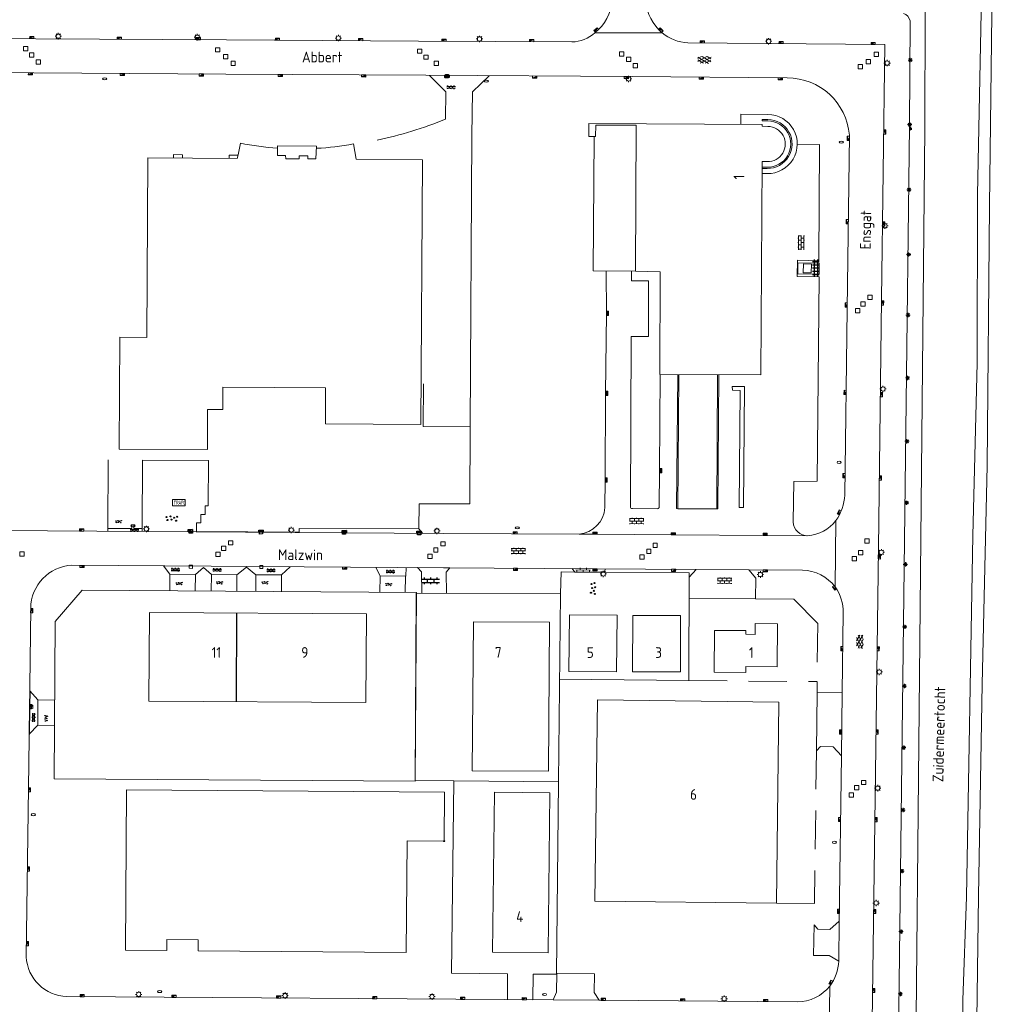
# Model space of a CAD drawing. Extents: x 168769 to 512904, y 516715 to 1559940.
# Tile 32 of 186: x 171624 to 171853, y 518257 to 518488. Entities that reach past the tile are written whole.
import ezdxf

# ---------------------------------------------------------------- set-up
doc = ezdxf.new("R2010")
doc.units = 0
doc.header["$MEASUREMENT"] = 0
doc.linetypes.add('LP', pattern=[14, 9, -5])
doc.layers.get('0').update_dxf_attribs({"linetype": 'CONTINUOUS'})
for name, color, linetype, lineweight in [('B01_HOOFDGEBOUW', 10, 'CONTINUOUS', 0), ('B02_bijgebouw', 12, 'CONTINUOUS', 0), ('B07_scheidingsmuur', 14, 'CONTINUOUS', 25), ('Q21_LANTAARNPAAL', 7, 'CONTINUOUS', 18), ('Q23_STRAATKOLK', 7, 'CONTINUOUS', 18), ('Q26_BOOM', 7, 'CONTINUOUS', 18), ('Q28_rioolput', 7, 'CONTINUOUS', 18), ('Q6811_STRAATKOLK', 4, 'CONTINUOUS', 18), ('Q92_BRANDKRAAN', 7, 'CONTINUOUS', 0), ('Q96_STRAATKOLK', 7, 'CONTINUOUS', 0), ('Q97_TROTTOIRKOLK', 7, 'CONTINUOUS', 0), ('S01_symb_gesloten_verh', 7, 'CONTINUOUS', 0), ('S02_symb_open_verh', 7, 'CONTINUOUS', 13), ('T01_Muur', 10, 'CONTINUOUS', 0), ('T02_RASTER', 34, 'CONTINUOUS', 0), ('T03_HEK', 34, 'CONTINUOUS', 0), ('T09_INSTEEKSLOOT', 72, 'CONTINUOUS', 0), ('V00_kant_verharding', 252, 'CONTINUOUS', 0), ('V012_Kant_beton_verh', 252, 'CONTINUOUS', 0), ('V02_KANT_KLINKERS', 7, 'CONTINUOUS', 18), ('V02_Kant_open_verh', 253, 'CONTINUOUS', 0), ('V03_kant_tegel_verh', 254, 'CONTINUOUS', 13), ('W00_KANT_WATER', 140, 'CONTINUOUS', 0)]:
    doc.layers.add(name, color=color, linetype=linetype, lineweight=lineweight)
for name, color, linetype in [('Q681_Straatkolk', 7, 'CONTINUOUS'), ('S02_Klinkers', 7, 'CONTINUOUS'), ('S03_Tegels', 7, 'CONTINUOUS'), ('S04_Talud', 7, 'CONTINUOUS'), ('S10_Beton', 7, 'CONTINUOUS'), ('T30_Molgoot', 7, 'CONTINUOUS'), ('VERVALLEN-oud', 5, 'CONTINUOUS'), ('Z02_Huisnummer', 253, 'CONTINUOUS'), ('Z06_STRAATNAAM', 7, 'CONTINUOUS'), ('Z07_WATERLOOPNAAM', 7, 'CONTINUOUS')]:
    doc.layers.add(name, color=color, linetype=linetype)
doc.styles.add('ISOCP', font='isocp.shx', dxfattribs={"height": 1.8})
doc.styles.get("Standard").update_dxf_attribs({"font": 'ISOB.SHX'})

# ---------------------------------------------------------------- blocks, each defined once
blk = doc.blocks.new('S024')
at = {"color": 0}
for p, q in [((0, 1.2), (6.7, 1.2)), ((0, 0), (6.7, 0)), ((0.2, 1.2), (0.2, 0)), ((1.25, 1.5), (1.25, 1.2)), ((1.25, 0), (1.25, -1.2)), ((2.3, 1.2), (2.3, 0)), ((3.35, 1.5), (3.35, 1.2)), ((3.35, 0), (3.35, -1.2)), ((4.4, 1.2), (4.4, 0)), ((5.45, 1.5), (5.45, 1.2)), ((5.45, 0), (5.45, -1.2)), ((6.5, 1.2), (6.5, 0)), ((0, -1.2), (6.7, -1.2)), ((0.2, -1.2), (0.2, -1.5)), ((2.3, -1.2), (2.3, -1.5)), ((4.4, -1.2), (4.4, -1.5)), ((6.5, -1.2), (6.5, -1.5))]:
    blk.add_line(p, q, dxfattribs=at)
blk = doc.blocks.new('S014')
at = {"color": 0}
for p, q in [((0, -0.75), (4.2, 1.67)), ((0, 0.65), (1.78, 1.67)), ((5.07, -1.52), (0, 1.4)), ((2.64, -1.52), (0, 0)), ((1.08, -1.52), (6.15, 1.4)), ((6.15, -0.75), (1.95, 1.67)), ((3.51, -1.52), (6.15, 0)), ((6.15, 0.65), (4.37, 1.67))]:
    blk.add_line(p, q, dxfattribs=at)
blk = doc.blocks.new('Q97')
blk.add_hatch(color=256).paths.add_polyline_path([(-1, 1), (-1, 0), (1, 1)])
blk.add_line((1, 1), (-1, 0))
at = {"color": 0}
for points in [[(-1, 0), (-1, 1), (1, 1), (1, 0), (-1, 0)], [(0, 0.8), (0, 1)]]:
    blk.add_lwpolyline(points, dxfattribs=at)
blk = doc.blocks.new('Q28')
at = {"color": 0}
blk.add_lwpolyline([(1, 1), (1, -1), (-1, -1), (-1, 1)], close=True, dxfattribs=at)
blk = doc.blocks.new('Q92')
at = {"color": 0}
blk.add_ellipse((0, 0), major_axis=(-0.991, 0), ratio=0.499983, start_param=1.570796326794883, end_param=7.853981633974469, dxfattribs=at)
blk = doc.blocks.new('Q21')
at = {"color": 0}
for points in [[(-1.5, 0), (-1, 0)], [(-1.06, 1.06), (-0.71, 0.71)], [(0, 1.5), (0, 1)], [(1.06, 1.06), (0.71, 0.71)], [(1.5, 0), (1, 0)], [(-1.06, -1.06), (-0.71, -0.71)], [(0, -1.5), (0, -1)], [(1.06, -1.06), (0.71, -0.71)]]:
    blk.add_lwpolyline(points, dxfattribs=at)
blk.add_circle((0, 0), 1, dxfattribs=at)
blk = doc.blocks.new('S04')
at = {"color": 0}
for p, q in [((0, 0.5), (0.5, 0.5)), ((0, 0.25), (1, 0.25)), ((0, 0), (0.5, 0)), ((0, -0.25), (1, -0.25)), ((0, -0.5), (0.5, -0.5))]:
    blk.add_line(p, q, dxfattribs=at)
blk = doc.blocks.new('Q96')
for p, q in [((-1, 0.88), (1, 0.88)), ((-1, 0.75), (1, 0.75)), ((-1, 0.63), (1, 0.63)), ((-1, 0.5), (1, 0.5)), ((-1, 0.38), (1, 0.38)), ((-1, 0.25), (1, 0.25)), ((-1, 0.12), (1, 0.12))]:
    blk.add_line(p, q)
at = {"color": 0}
blk.add_lwpolyline([(1, 1), (1, 0), (-1, 0), (-1, 1), (1, 1)], dxfattribs=at)
blk = doc.blocks.new('Q26')
at = {"color": 0}
for p, q in [((-1, 0), (1, 0)), ((-0.7, 0.7), (0.7, -0.7)), ((0.7, 0.7), (-0.7, -0.7)), ((0, 1), (0, -1))]:
    blk.add_line(p, q, dxfattribs=at)
blk = doc.blocks.new('TEGELS6')
for points in [[(-4, 0.75), (4, 0.75)], [(-3, -1.6), (-3, 1.6)], [(-1.5, -1.6), (-1.5, 1.6)], [(0, -1.6), (0, 1.6)], [(1.5, -1.6), (1.5, 1.6)], [(3, -1.6), (3, 1.6)], [(-4, -0.75), (4, -0.75)]]:
    blk.add_lwpolyline(points)
blk = doc.blocks.new('KLINKERS4')
for points in [[(-3.4, 0), (3.4, 0)], [(-3, -0.792), (-3, 0)], [(-1.5, 0), (-1.5, 1)], [(0, -1), (0, 0)], [(1.5, 0), (1.5, 1)], [(3, -0.792), (3, 0)]]:
    blk.add_lwpolyline(points)
blk = doc.blocks.new('BETON4')
for centre in [(-2.522, 0.677), (-0.58, 1.017), (1.096, 0.407), (2.536, 0.927), (-2.022, -0.677), (-0.17, -0.453), (2.008, -0.927)]:
    blk.add_circle(centre, 0.24)
blk = doc.blocks.new('KLINKERS6')
for points in [[(-4, 0.75), (4, 0.75)], [(-3, 0.75), (-3, 1.6)], [(-1.5, -0.75), (-1.5, 0.75)], [(0, 0.75), (0, 1.6)], [(1.5, -0.75), (1.5, 0.75)], [(3, 0.75), (3, 1.6)], [(-4, -0.75), (4, -0.75)], [(-3, -1.6), (-3, -0.75)], [(0, -1.6), (0, -0.75)], [(3, -1.6), (3, -0.75)]]:
    blk.add_lwpolyline(points)
blk = doc.blocks.new('kolk')
at = {"color": 7}
for points in [[(-0.7505, 0.749), (0.7485, 0.751)], [(-0.7495, -0.751), (-0.7505, 0.749)], [(0.7485, 0.751), (0.7505, -0.749)], [(0.7505, -0.749), (-0.7495, -0.751)]]:
    blk.add_lwpolyline(points, dxfattribs=at)
blk = doc.blocks.new('strkolkl')
at = {"color": 7}
for p, q in [((-0.7495, -0.001), (0.7495, 0.001)), ((0.7495, 0.001), (0.7515, -1.499)), ((-0.7485, -1.501), (-0.7495, -0.001)), ((0.7515, -1.499), (-0.7485, -1.501))]:
    blk.add_line(p, q, dxfattribs=at)
blk = doc.blocks.new('Q681')
for points in [[(-0.7505, 0.749), (0.7485, 0.751)], [(-0.7495, -0.751), (-0.7505, 0.749)], [(0.7485, 0.751), (0.7505, -0.749)], [(0.7505, -0.749), (-0.7495, -0.751)]]:
    blk.add_lwpolyline(points)

msp = doc.modelspace()

# ---------------------------------------------------------------- linework, layer by layer
msp.add_circle((171723.7, 518295.52), 0.134)
at = {"layer": 'B01_HOOFDGEBOUW'}
for p, q in [((171759.18, 518463.03), (171759.12, 518460.38)), ((171768.63, 518462.96), (171759.18, 518463.03)), ((171768.4, 518428.84), (171768.63, 518462.96)), ((171798.07, 518463.13), (171798.07, 518463.13)), ((171758.78, 518460.38), (171759.12, 518460.38)), ((171676.05, 518458.76), (171675.52, 518456.03)), ((171684.75, 518458.14), (171684.72, 518455.9)), ((171693.83, 518458.08), (171684.75, 518458.14)), ((171693.73, 518455.1), (171693.83, 518458.08)), ((171703.15, 518455.03), (171702.49, 518458.6)), ((171675.52, 518456.03), (171675.29, 518455.21)), ((171654.4, 518455.34), (171654.15, 518413.33)), ((171675.29, 518455.21), (171654.4, 518455.34)), ((171689.78, 518455.12), (171686.64, 518455.14)), ((171691.81, 518455.11), (171693.73, 518455.1)), ((171718.62, 518454.92), (171703.15, 518455.03)), ((171718.23, 518393.01), (171718.62, 518454.92)), ((171647.89, 518413.38), (171647.73, 518387.23)), ((171654.15, 518413.33), (171647.89, 518413.38)), ((171774.14, 518404.63), (171774.14, 518404.63)), ((171671.95, 518396.51), (171671.97, 518401.74)), ((171671.97, 518401.74), (171695.97, 518401.58)), ((171695.97, 518401.58), (171695.94, 518393.15)), ((171668.33, 518387.09), (171668.39, 518396.51)), ((171668.39, 518396.51), (171671.95, 518396.51)), ((171695.94, 518393.15), (171718.23, 518393.01)), ((171647.73, 518387.23), (171668.33, 518387.09))]:
    msp.add_line(p, q, dxfattribs=at)
msp.add_lwpolyline([(171774.14, 518404.63), (171774.24, 518428.72), (171768.4, 518428.84), (171758.57, 518428.92), (171758.78, 518460.38), (171757.52, 518460.38), (171757.54, 518463.4), (171798.07, 518463.13), (171798.07, 518462.74), (171799.38, 518462.71, -1.003052), (171799.26, 518454.47), (171798.02, 518454.5), (171797.74, 518404.61)], format="xyb", close=True, dxfattribs=at)
for points in [[(171662.5, 518455.29), (171662.52, 518456.08), (171660.42, 518456.11), (171660.4, 518455.3)], [(171673.42, 518455.22), (171673.42, 518456.01), (171675.52, 518456.01)], [(171684.72, 518455.9), (171686.63, 518455.88), (171686.64, 518455.14)], [(171691.81, 518455.11), (171691.8, 518455.85), (171689.79, 518455.86), (171689.78, 518455.12)], [(171654.66, 518328.29), (171654.8, 518349.03), (171705.52, 518348.7), (171705.39, 518327.91), (171654.66, 518328.29)], [(171767.82, 518348.32), (171778.99, 518348.26), (171778.93, 518335.11), (171767.76, 518335.12), (171767.82, 518348.32)], [(171730.23, 518311.99), (171748.1, 518311.86), (171748.36, 518346.71), (171730.52, 518346.84), (171730.23, 518311.99)], [(171735.03, 518269.53), (171735.48, 518306.97), (171748.42, 518306.82), (171748.01, 518269.41), (171735.03, 518269.53)]]:
    msp.add_lwpolyline(points, dxfattribs=at)
for points in [[(171663.17, 518373.96), (171663.16, 518375.44), (171660.2, 518375.45), (171660.2, 518373.97)], [(171764.18, 518348.34), (171752.97, 518348.47), (171752.82, 518335.23), (171764, 518335.13)], [(171794.2, 518334.99), (171786.85, 518335.06), (171786.9, 518344.8), (171794.24, 518344.76), (171794.24, 518343.89), (171796.38, 518343.88), (171796.4, 518346.39), (171801.62, 518346.35), (171801.56, 518336.32), (171794.21, 518336.39)], [(171758.96, 518281.48), (171801.41, 518280.96), (171801.99, 518328.01), (171759.57, 518328.56)], [(171714.84, 518269.49), (171715.03, 518295.6), (171723.7, 518295.52), (171723.79, 518306.99), (171649.44, 518307.54), (171649.16, 518270.03), (171658.84, 518269.94), (171658.89, 518272.53), (171666.18, 518272.39), (171666.15, 518269.81), (171714.84, 518269.49)]]:
    msp.add_lwpolyline(points, close=True, dxfattribs=at)
for centre, radius, start, end in [((171690.42, 518534.01), 76.61, 259.1889, 265.7468), ((171690.61, 518522.51), 65.01, 272.8303, 280.5327)]:
    msp.add_arc(centre, radius, start, end, dxfattribs=at)
at = {"layer": 'B02_bijgebouw'}
msp.add_lwpolyline([(171809.6, 518430.45), (171807.72, 518430.52), (171807.65, 518428.48), (171809.53, 518428.42), (171809.6, 518430.45)], dxfattribs=at)
at = {"layer": 'B07_scheidingsmuur'}
msp.add_line((171675.16, 518348.9), (171675.05, 518328.14), dxfattribs=at)
at = {"layer": 'T01_Muur'}
msp.add_lwpolyline([(171798.01, 518452.89), (171799.23, 518452.87, 1.003052), (171799.39, 518464.31), (171798.08, 518464.34), (171798.08, 518464.04), (171799.39, 518464.01, -1.003052), (171799.24, 518453.17), (171798.01, 518453.19)], format="xyb", dxfattribs=at)
for points in [[(171778.6, 518404.62), (171778.33, 518373.28), (171778.06, 518373.3), (171778.32, 518404.62)], [(171787.92, 518404.62), (171787.7, 518373.24), (171787.43, 518373.26), (171787.62, 518404.62)]]:
    msp.add_lwpolyline(points, dxfattribs=at)
at = {"layer": 'T02_RASTER'}
for p, q in [((171716.91, 518309.72), (171717.19, 518353.53)), ((171717.19, 518353.53), (171750.93, 518353.33)), ((171750.93, 518353.33), (171750.41, 518309.38)), ((171780.9, 518333.07), (171750.7, 518333.42)), ((171725.97, 518309.62), (171716.91, 518309.72))]:
    msp.add_line(p, q, dxfattribs=at)
msp.add_lwpolyline([(171632.5, 518310.07), (171632.5, 518310.07), (171632.74, 518346.88), (171639.02, 518354.23), (171717.21, 518353.65), (171716.88, 518309.57), (171632.5, 518310.07)], dxfattribs=at)
at = {"layer": 'T03_HEK', "linetype": 'LP'}
msp.add_line((171780.86, 518333.07), (171810.87, 518332.83), dxfattribs=at)
for points in [[(171796.59, 518352.17), (171805.48, 518352.14), (171811.07, 518346.4)], [(171811.07, 518346.4), (171810.87, 518332.83)], [(171810.93, 518332.82), (171810.93, 518330.3)], [(171810.77, 518316.65), (171810.26, 518280.91)], [(171810.26, 518280.91), (171801.41, 518280.96)]]:
    msp.add_lwpolyline(points, dxfattribs=at)
at = {"layer": 'T09_INSTEEKSLOOT'}
for points in [[(171845.86, 518109.34), (171846.4, 518164.4), (171847.6, 518207.4), (171848.6, 518282.7), (171849.5, 518332.2), (171850.7, 518383.3), (171851.2, 518444.1), (171852.8, 518572.4)], [(171832.54, 518462.85), (171832.64, 518487.39)], [(171832.18, 518087.85), (171828.12, 518100.76), (171832.54, 518462.85)]]:
    msp.add_lwpolyline(points, dxfattribs=at)
msp.add_lwpolyline([(171832.64, 518487.39, 0.283995), (171831.13, 518489.15)], format="xyb", dxfattribs=at)
at = {"layer": 'T30_Molgoot'}
msp.add_lwpolyline([(171626.83, 518330.68), (171626.77, 518326.95), (171626.67, 518320.49)], dxfattribs=at)
at = {"layer": 'V00_kant_verharding'}
for points in [[(171762.88, 518492.17, -0.227576), (171758.94, 518484.63)], [(171770.83, 518492.04, 0.19704), (171774.69, 518484.57)], [(171758.94, 518484.63, -0.182847), (171753.56, 518482.47)], [(171774.69, 518484.57, 0.166195), (171780.69, 518482.27)], [(171803.9, 518474.05, -0.391923), (171818.44, 518460.69)], [(171817.39, 518376.48, -0.135845), (171815.29, 518370.5)], [(171815.29, 518370.5, -0.215231), (171808.74, 518366.96, -0.215231)], [(171755.27, 518367.3), (171723.62, 518367.48), (171619.28, 518368.2), (171618.55, 518313.66), (171617.81, 518255.36), (171617.07, 518200.46), (171616.6, 518160.07, -0.388289), (171607.65, 518150.43), (171526.21, 518151.04)], [(171636.67, 518360.05, 0.397022), (171627.02, 518349.97)], [(171815.15, 518354.97, 0.225933), (171807.48, 518358.92)], [(171817.01, 518348.91, 0.157014), (171815.15, 518354.96)], [(171625.97, 518268.48, 0.391748), (171635.5, 518259.15)], [(171813.87, 518261.62, 0.146269), (171815.95, 518267.41)], [(171806.27, 518257.94, 0.229885), (171813.87, 518261.62)]]:
    msp.add_lwpolyline(points, format="xyb", dxfattribs=at)
for points in [[(171753.56, 518482.47), (171717.69, 518482.67), (171672.78, 518482.94), (171628.22, 518483.23), (171577.85, 518483.58), (171531.81, 518483.87)], [(171758.94, 518484.63), (171774.69, 518484.57)], [(171780.69, 518482.27), (171826.77, 518481.84), (171825.98, 518422.29), (171825.25, 518364.05), (171823.81, 518253.25), (171822.47, 518159.37)], [(171531.79, 518475.86), (171577.5, 518475.56), (171627.77, 518475.24), (171672.66, 518474.95), (171719.43, 518474.66), (171767.63, 518474.37), (171803.9, 518474.05)], [(171818.44, 518460.69), (171817.93, 518419.94), (171817.39, 518376.48)], [(171815.29, 518370.5), (171815.15, 518354.97), (171815.15, 518354.96)], [(171723.58, 518359.46), (171636.67, 518360.05)], [(171807.48, 518358.92), (171794.97, 518359), (171782.62, 518359.08), (171723.58, 518359.46)], [(171794.97, 518359), (171796.58, 518356.99), (171796.5, 518352.2), (171780.99, 518352.34), (171781.01, 518357.25), (171782.62, 518359.08)], [(171815.15, 518354.96), (171815.15, 518354.97)], [(171627.02, 518349.97), (171626.58, 518313.66), (171625.97, 518268.48)], [(171817.01, 518348.91), (171816.77, 518330.37), (171816.57, 518315.49), (171816.07, 518276.76), (171815.95, 518267.41)], [(171810.93, 518330.3), (171810.77, 518316.65)], [(171816.77, 518330.37), (171810.93, 518330.3)], [(171810.77, 518316.65), (171811.72, 518317.61), (171814.66, 518317.55), (171816.57, 518315.49)], [(171810.19, 518275.89), (171810.06, 518268.75)], [(171816.07, 518276.76), (171813.88, 518274.84), (171811.1, 518274.89), (171810.19, 518275.89)], [(171810.06, 518268.75), (171813.74, 518268.72), (171815.95, 518267.41)], [(171749.16, 518258.35), (171749.99, 518260.18), (171750.05, 518264.59)], [(171758.84, 518264.45), (171750.05, 518264.59)], [(171758.84, 518264.45), (171758.75, 518260.08), (171759.97, 518258.28)], [(171813.87, 518261.62), (171813.67, 518245.95)], [(171635.5, 518259.15), (171749.16, 518258.35), (171759.97, 518258.28), (171806.27, 518257.94)]]:
    msp.add_lwpolyline(points, dxfattribs=at)
at = {"layer": 'V012_Kant_beton_verh'}
for points in [[(171729.77, 518392.41), (171729.72, 518374.41), (171717.83, 518374.44), (171717.79, 518368.55), (171689.77, 518368.68), (171689.77, 518367.81), (171665.78, 518367.91), (171665.8, 518369.96), (171666.82, 518369.97), (171666.8, 518371.9), (171667.85, 518371.95), (171667.82, 518373.97), (171668.53, 518373.93), (171668.61, 518384.55), (171653.2, 518384.59), (171653.06, 518368.62), (171651.11, 518368.66), (171651.1, 518369.47), (171650.66, 518369.46), (171650.66, 518368.65), (171645.06, 518368.68), (171645.16, 518384.71)], [(171665.46, 518354.03), (171665.53, 518357.9), (171659.55, 518357.94), (171659.54, 518354.08)], [(171675.23, 518353.96), (171675.21, 518357.83), (171669.27, 518357.88), (171669.24, 518354.01)], [(171685.66, 518353.88), (171685.65, 518357.77), (171679.66, 518357.84), (171679.68, 518353.93)], [(171714.61, 518353.67), (171714.64, 518357.5), (171708.73, 518357.57), (171708.68, 518353.71)], [(171750.93, 518353.33), (171751.03, 518358.49), (171754.23, 518358.46), (171761.09, 518358.39), (171781.01, 518358.3), (171780.9, 518333.07)], [(171628.72, 518322.62), (171632.58, 518322.57), (171632.62, 518328.52), (171628.7, 518328.57), (171628.72, 518322.62)], [(171749.94, 518264.38), (171744.51, 518264.4), (171744.43, 518258.39), (171738.49, 518258.43), (171738.51, 518264.47), (171725.44, 518264.62), (171725.97, 518309.62), (171750.41, 518309.38), (171749.94, 518264.38)]]:
    msp.add_lwpolyline(points, dxfattribs=at)
at = {"layer": 'V02_KANT_KLINKERS'}
for points in [[(171687.71, 518359.7), (171685.63, 518357.77), (171679.66, 518357.84), (171677.48, 518359.57), (171675.25, 518357.83), (171669.27, 518357.88), (171667.4, 518359.54), (171665.56, 518357.9), (171659.55, 518357.94), (171658.08, 518359.9)], [(171687.67, 518359.67), (171685.63, 518357.77), (171679.66, 518357.84), (171677.48, 518359.57), (171675.25, 518357.83), (171669.27, 518357.88), (171667.4, 518359.54), (171665.56, 518357.9), (171659.55, 518357.94), (171658.08, 518359.9)], [(171707.73, 518359.54), (171708.73, 518357.57), (171714.73, 518357.5), (171714.78, 518359.49)], [(171707.73, 518359.54), (171708.73, 518357.57), (171714.73, 518357.5), (171714.78, 518359.49)]]:
    msp.add_lwpolyline(points, dxfattribs=at)
at = {"layer": 'V02_Kant_open_verh'}
for p, q in [((171767.5, 518426.58), (171767.5, 518428.85)), ((171771.5, 518426.56), (171767.5, 518426.58)), ((171771.44, 518413.56), (171771.5, 518426.56)), ((171767.24, 518373.76), (171767.44, 518413.58)), ((171767.44, 518413.58), (171771.44, 518413.56)), ((171774.24, 518404.63), (171774.08, 518382.18)), ((171767.38, 518400.58), (171767.36, 518398.08)), ((171774.08, 518382.18), (171773.99, 518373.69)), ((171773.52, 518373.26), (171767.7, 518373.31)), ((171787.43, 518373.26), (171778.33, 518373.28)), ((171787.43, 518373.26), (171778.33, 518373.28))]:
    msp.add_line(p, q, dxfattribs=at)
for points in [[(171708.02, 518459.51, 0.045248), (171723.98, 518464.4), (171724.06, 518470.83), (171720.28, 518474.65)], [(171798, 518451.69), (171799.21, 518451.67, 1.003052), (171799.41, 518465.51), (171793.09, 518465.55), (171793.07, 518463.16)], [(171808.74, 518366.96, -0.416876), (171805.32, 518370.17), (171805.44, 518379.66), (171810.88, 518379.68), (171811.35, 518427.52), (171806.27, 518427.62), (171806.28, 518431.41), (171811.32, 518431.29), (171811.49, 518458.47), (171806.25, 518458.43)], [(171761.59, 518428.89), (171761.64, 518418.97), (171761.46, 518400.27), (171761.32, 518380.02), (171761.29, 518373.54, -0.367262), (171755.27, 518367.3)]]:
    msp.add_lwpolyline(points, format="xyb", dxfattribs=at)
for points in [[(171734.19, 518474.57), (171730.3, 518470.78), (171730.2, 518460.55), (171729.77, 518392.41), (171718.78, 518392.48), (171718.84, 518402.48)], [(171792.94, 518400.96), (171791.09, 518400.97), (171791.07, 518401.9), (171793.96, 518401.89), (171793.71, 518373.54), (171792.7, 518373.55), (171792.94, 518400.96)], [(171645.06, 518368.68), (171645.05, 518368.02)], [(171653.06, 518368.62), (171653.12, 518367.97)], [(171717.79, 518368.55), (171718.73, 518367.51)], [(171755.27, 518367.3), (171758.96, 518367.29), (171777.3, 518367.16), (171798.75, 518367.04), (171808.45, 518366.96)], [(171724.27, 518353.45), (171724.17, 518358.4), (171725.01, 518359.45), (171717.44, 518359.5), (171718.39, 518358.47), (171718.45, 518353.53)], [(171754.23, 518358.46), (171753.66, 518359.27)], [(171761.41, 518359.22), (171761.09, 518358.39)], [(171626.67, 518320.55), (171628.72, 518322.62), (171628.7, 518328.57), (171626.83, 518330.68)]]:
    msp.add_lwpolyline(points, dxfattribs=at)
for centre, radius, start, end in [((171767.69, 518373.75), 0.446, 179.3637, 271.5187), ((171773.54, 518373.71), 0.453, 267.8406, 357.2024)]:
    msp.add_arc(centre, radius, start, end, dxfattribs=at)
at = {"layer": 'V03_kant_tegel_verh'}
msp.add_lwpolyline([(171806.4, 518428.21), (171811.4, 518428.12), (171811.41, 518430.72), (171806.41, 518430.81), (171806.4, 518428.21)], dxfattribs=at)
at = {"layer": 'W00_KANT_WATER'}
for points in [[(171842.66, 518094.81), (171843, 518135), (171843.8, 518149.7), (171843.7, 518173.1), (171844.3, 518190.4), (171845, 518258.3), (171845.8, 518282.5), (171847.3, 518367), (171848.3, 518407.3), (171848.4, 518446.8), (171850.2, 518535.9)], [(171836.11, 518462.13), (171836.17, 518489.56)], [(171832.6, 518102.52), (171836.11, 518462.13)]]:
    msp.add_lwpolyline(points, dxfattribs=at)

# ---------------------------------------------------------------- block references
at = {"layer": 'Q21_LANTAARNPAAL', "xscale": 0.5, "yscale": 0.5}
for p in [(171633.47, 518483.81), (171665.97, 518483.58), (171698.96, 518483.38), (171731.96, 518483.18), (171799.56, 518482.63), (171827.28, 518477.52), (171766.83, 518473.8), (171826.77, 518439.47), (171826.29, 518401.28), (171654.07, 518368.55), (171687.94, 518368.29), (171722.01, 518368.07), (171825.92, 518363.07), (171760.89, 518358.02), (171825.45, 518335.08), (171825.09, 518307.9), (171824.71, 518281.03), (171652.27, 518259.65), (171686.5, 518259.39), (171720.86, 518259.14), (171789.17, 518258.65)]:
    msp.add_blockref('Q21', p, dxfattribs=at)
at = {"layer": 'Q21_LANTAARNPAAL', "xscale": 0.5, "yscale": 0.5, "zscale": 0.5}
msp.add_blockref('Q21', (171797.65, 518357.88), dxfattribs=at)
at = {"layer": 'Q23_STRAATKOLK'}
for p, xscale, yscale, zscale, rotation in [((171664.47, 518359.71), 0.5, 0.5, 0.5, 178.128933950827), ((171664.47, 518359.71), 0.5, 0.5, 0.5, 178.128933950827), ((171680.96, 518359.63), 0.4999999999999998, 0.4999999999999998, 0.4999999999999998, 179.715104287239), ((171680.96, 518359.63), 0.4999999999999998, 0.4999999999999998, 0.4999999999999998, 179.715104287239)]:
    msp.add_blockref('kolk', p, dxfattribs=dict(at, xscale=xscale, yscale=yscale, zscale=zscale, rotation=rotation))
at = {"layer": 'Q26_BOOM', "xscale": 0.5, "yscale": 0.5}
for p in [(171832.67, 518478.22), (171832.57, 518463.14), (171832.42, 518447.87), (171832.29, 518432.74), (171832.16, 518418.56), (171832.04, 518403.88), (171831.92, 518389.06), (171831.82, 518374.65), (171831.56, 518360.24), (171831.38, 518345.64), (171831.31, 518331.79), (171831.16, 518317.38), (171831, 518302.78), (171830.79, 518288.49), (171830.53, 518274.34), (171830.39, 518259.75)]:
    msp.add_blockref('Q26', p, dxfattribs=at)
at = {"layer": 'Q28_rioolput', "xscale": 0.5, "yscale": 0.5}
for p in [(171625.87, 518480.92), (171670.71, 518480.62), (171627.27, 518479.43), (171672.6, 518479.02), (171717.97, 518480.31), (171719.44, 518478.9), (171765.18, 518479.67), (171766.86, 518478.38), (171824.74, 518479.55), (171628.78, 518477.78), (171674.36, 518477.47), (171721.85, 518477.43), (171768.38, 518476.9), (171821, 518476.68), (171822.86, 518477.84), (171821.64, 518421.19), (171823.29, 518422.71), (171820.36, 518419.57), (171673.79, 518365.29), (171822.59, 518365.73), (171672.17, 518363.99), (171721.75, 518363.64), (171723.42, 518365.05), (171771.56, 518363.32), (171773.03, 518364.73), (171821.08, 518363), (171624.97, 518362.67), (171670.79, 518362.59), (171720.37, 518362.11), (171769.98, 518361.97), (171819.59, 518361.6), (171820.15, 518308.03), (171821.78, 518309.22), (171818.91, 518306.3)]:
    msp.add_blockref('Q28', p, dxfattribs=at)
at = {"layer": 'Q6811_STRAATKOLK', "xscale": 0.4999999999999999, "yscale": 0.4999999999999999, "zscale": 0.4999999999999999, "rotation": 88.9706612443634}
msp.add_blockref('strkolkl', (171626.77, 518326.95), dxfattribs=at)
at = {"layer": 'Q681_Straatkolk'}
for p, xscale, yscale, zscale, rotation in [((171724.35, 518474.46), 0.4999999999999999, 0.4999999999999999, 0.4999999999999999, 177.226837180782), ((171664.45, 518367.92), 0.5, 0.5, 0.5, 359.5867791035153), ((171680.87, 518367.73), 0.4999999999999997, 0.4999999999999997, 0.4999999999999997, 0.4697325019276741), ((171700.27, 518367.67), 0.5, 0.5, 0.5, 359.5867791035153), ((171717.88, 518367.55), 0.5, 0.5, 0.5, 359.5867791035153)]:
    msp.add_blockref('Q681', p, dxfattribs=dict(at, xscale=xscale, yscale=yscale, zscale=zscale, rotation=rotation))
at = {"layer": 'Q92_BRANDKRAAN', "xscale": 0.5, "yscale": 0.5}
for p in [(171644.29, 518473.84), (171733.54, 518473.27), (171816.58, 518459), (171816.05, 518384.11), (171650.95, 518369.29), (171740.79, 518368.8), (171627.65, 518301.7), (171814.96, 518295.24), (171657.16, 518260.31), (171747.17, 518259.65)]:
    msp.add_blockref('Q92', p, dxfattribs=at)
at = {"layer": 'Q96_STRAATKOLK'}
for p, xscale, yscale, zscale, rotation in [((171761.64, 518418.97), 0.4999999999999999, 0.4999999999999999, 0.4999999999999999, 270.266844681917), ((171761.46, 518400.27), 0.5, 0.5, 0.5, 269.4485363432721), ((171774.08, 518382.18), 0.5, 0.5, 0.5, 269.583048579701), ((171761.32, 518380.02), 0.5, 0.5, 0.5, 269.609391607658), ((171777.3, 518367.16), 0.5, 0.5, 0.5, 359.596911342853), ((171798.75, 518367.04), 0.5, 0.5, 0.5, 359.65539600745)]:
    msp.add_blockref('Q96', p, dxfattribs=dict(at, xscale=xscale, yscale=yscale, zscale=zscale, rotation=rotation))
for p, xscale, yscale, rotation in [((171758.96, 518367.29), 0.5, 0.5, 359.829200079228), ((171758.95, 518358.73), 0.5, 0.5, 359.829200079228), ((171816.65, 518321.04), 0.4999999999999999, 0.4999999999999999, 89.4843519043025)]:
    msp.add_blockref('Q96', p, dxfattribs=dict(at, xscale=xscale, yscale=yscale, rotation=rotation))
at = {"layer": 'Q97_TROTTOIRKOLK'}
for p, xscale, yscale, rotation in [((171759.43, 518485.06), 0.5, 0.5, 39.80557109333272), ((171774.18, 518485.02), 0.5, 0.5, 316.0534104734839), ((171627.28, 518483.24), 0.5, 0.5, 359.4843519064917), ((171647.77, 518483.11), 0.5, 0.5, 359.4270613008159), ((171666.24, 518482.98), 0.5, 0.5, 359.4270613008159), ((171684.72, 518482.87), 0.5, 0.5, 359.4270613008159), ((171704.17, 518482.76), 0.5, 0.5, 359.4270613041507), ((171723.68, 518482.63), 0.5, 0.5, 359.4270613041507), ((171744.15, 518482.53), 0.5, 0.5, 359.4843519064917), ((171784.04, 518482.24), 0.5, 0.5, 359.4843519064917), ((171802.49, 518482.07), 0.5, 0.5, 359.4270613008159), ((171824.01, 518481.86), 0.4999999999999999, 0.4999999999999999, 359.4843519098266), ((171626.97, 518475.24), 0.4999999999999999, 0.4999999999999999, 179.4270613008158), ((171648.46, 518475.1), 0.5, 0.5, 179.4270613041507), ((171666.94, 518474.98), 0.4999999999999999, 0.4999999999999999, 179.4270613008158), ((171685.41, 518474.86), 0.4999999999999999, 0.4999999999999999, 179.4270613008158), ((171704.89, 518474.76), 0.4999999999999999, 0.4999999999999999, 179.4843519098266), ((171744.88, 518474.5), 0.4999999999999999, 0.4999999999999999, 179.4270613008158), ((171766.31, 518474.38), 0.4999999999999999, 0.4999999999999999, 179.4270613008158), ((171766.31, 518474.37), 0.4999999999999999, 0.4999999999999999, 179.4270613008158), ((171783.81, 518474.23), 0.4999999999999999, 0.4999999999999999, 179.4270613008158), ((171802.29, 518474.07), 0.4999999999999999, 0.4999999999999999, 179.4270613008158), ((171818.43, 518459.89), 0.4999999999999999, 0.4999999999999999, 88.51064527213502), ((171826.49, 518461.38), 0.5, 0.5, 268.5679038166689), ((171818.19, 518440.42), 0.4999999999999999, 0.4999999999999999, 88.51064527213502), ((171826.22, 518439.9), 0.4999999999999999, 0.4999999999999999, 268.510645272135), ((171817.94, 518420.92), 0.4999999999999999, 0.4999999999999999, 88.51064527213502), ((171825.97, 518421.41), 0.4999999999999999, 0.4999999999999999, 268.510645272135), ((171817.69, 518400.46), 0.4999999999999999, 0.4999999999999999, 88.51064527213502), ((171825.7, 518399.96), 0.4999999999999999, 0.4999999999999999, 268.510645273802), ((171817.44, 518381.01), 0.4999999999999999, 0.4999999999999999, 88.51064527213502), ((171825.45, 518380.45), 0.5, 0.5, 268.5679038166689), ((171816.3, 518372.31), 0.4999999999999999, 0.4999999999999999, 63.69130406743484), ((171638.91, 518368.05), 0.4999999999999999, 0.4999999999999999, 359.8854085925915), ((171740.3, 518367.38), 0.5, 0.5, 359.8854085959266), ((171825.21, 518362.01), 0.5, 0.5, 269.4843519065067), ((171639, 518360.02), 0.5, 0.5, 179.8281131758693), ((171700.44, 518359.62), 0.5, 0.5, 179.8281131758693), ((171740.38, 518359.34), 0.4999999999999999, 0.4999999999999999, 179.8281131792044), ((171777.33, 518359.12), 0.5, 0.5, 179.8281131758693), ((171798.81, 518358.97), 0.4999999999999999, 0.4999999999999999, 179.8281131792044), ((171815.18, 518354.91), 0.4999999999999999, 0.4999999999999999, 124.8981235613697), ((171627.01, 518349.41), 0.5, 0.5, 269.4270613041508), ((171816.93, 518340.52), 0.5, 0.5, 89.48435190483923), ((171824.95, 518340.5), 0.5, 0.5, 269.4843519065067), ((171626.75, 518326.96), 0.4999999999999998, 0.4999999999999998, 269.4270613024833), ((171824.71, 518321.05), 0.5, 0.5, 269.4270613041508), ((171626.49, 518307.51), 0.4999999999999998, 0.4999999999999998, 269.4270613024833), ((171816.39, 518300.57), 0.5, 0.5, 89.42706130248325), ((171824.45, 518300.56), 0.4999999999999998, 0.4999999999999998, 269.4270613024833), ((171626.25, 518289.02), 0.4999999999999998, 0.4999999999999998, 269.4270613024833), ((171816.14, 518279.08), 0.5, 0.5, 90.28647651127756), ((171824.13, 518279.05), 0.4999999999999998, 0.4999999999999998, 269.7708181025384), ((171626.02, 518271.53), 0.4999999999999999, 0.4999999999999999, 269.369771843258), ((171814.34, 518262.3), 0.5, 0.5, 60.71717142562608), ((171823.92, 518260.57), 0.5, 0.5, 269.8281131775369), ((171639.05, 518259.12), 0.5, 0.5, 359.5416435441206), ((171660.52, 518258.95), 0.4999999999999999, 0.4999999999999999, 359.4843519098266), ((171685, 518258.79), 0.5, 0.5, 359.5416435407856), ((171707.48, 518258.63), 0.4999999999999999, 0.4999999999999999, 359.4843519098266), ((171728, 518258.49), 0.4999999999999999, 0.4999999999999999, 359.4843519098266), ((171742.43, 518258.39), 0.4999999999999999, 0.4999999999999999, 359.4843519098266), ((171760.93, 518258.26), 0.5, 0.5, 359.5416435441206), ((171779.44, 518258.14), 0.5, 0.5, 359.5416435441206), ((171798.88, 518257.99), 0.5, 0.5, 359.5416435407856)]:
    msp.add_blockref('Q97', p, dxfattribs=dict(at, xscale=xscale, yscale=yscale, rotation=rotation))
at = {"layer": 'S01_symb_gesloten_verh'}
for p, xscale, yscale, rotation in [((171783.01, 518478.24), 0.5, 0.5, 359.4843519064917), ((171820.87, 518343.69), 0.4999999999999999, 0.4999999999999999, 269.427004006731)]:
    msp.add_blockref('S014', p, dxfattribs=dict(at, xscale=xscale, yscale=yscale, rotation=rotation))
at = {"layer": 'S02_Klinkers'}
for p, xscale, yscale, zscale, rotation in [((171725.31, 518471.88), 0.25, 0.25, 0.25, 357.7093899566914), ((171651.3, 518368.27), 0.2499999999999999, 0.2499999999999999, 0.2499999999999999, 359.2882877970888), ((171660.86, 518359.03), 0.25, 0.25, 0.25, 359.3872342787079), ((171660.86, 518359.03), 0.25, 0.25, 0.25, 359.3872342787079), ((171670.61, 518358.95), 0.2499999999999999, 0.2499999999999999, 0.2499999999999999, 358.8633281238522), ((171670.61, 518358.95), 0.2499999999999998, 0.2499999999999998, 0.2499999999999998, 358.8633281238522), ((171683.21, 518358.86), 0.25, 0.25, 0.25, 359.7297388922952), ((171683.21, 518358.86), 0.25, 0.25, 0.25, 359.7297388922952), ((171711.13, 518358.57), 0.25, 0.25, 0.25, 358.7627025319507), ((171711.13, 518358.57), 0.25, 0.25, 0.25, 358.7627025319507), ((171720.59, 518356.4), 0.5, 0.5, 0.5, 0.1556946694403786), ((171627.71, 518324.43), 0.2499999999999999, 0.2499999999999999, 0.2499999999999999, 88.74095479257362)]:
    msp.add_blockref('KLINKERS6', p, dxfattribs=dict(at, xscale=xscale, yscale=yscale, zscale=zscale, rotation=rotation))
at = {"layer": 'S02_symb_open_verh'}
for p, xscale, yscale, rotation in [((171807.16, 518433.86), 0.5, 0.5, 89.88540859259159), ((171767.03, 518370.38), 0.4999999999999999, 0.4999999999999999, 359.8854085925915), ((171739.39, 518363.39), 0.4999999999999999, 0.4999999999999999, 359.8854085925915), ((171787.58, 518356.42), 0.4999999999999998, 0.4999999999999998, 359.8854085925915)]:
    msp.add_blockref('S024', p, dxfattribs=dict(at, xscale=xscale, yscale=yscale, rotation=rotation))
at = {"layer": 'S02_symb_open_verh', "xscale": 0.5, "yscale": 0.5, "zscale": 0.25, "rotation": 359.3610401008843}
msp.add_blockref('KLINKERS4', (171756.22, 518358.94), dxfattribs=at)
at = {"layer": 'S03_Tegels', "xscale": 0.5, "yscale": 0.5, "zscale": 0.2, "rotation": 270}
msp.add_blockref('TEGELS6', (171810.61, 518429.59), dxfattribs=at)
at = {"layer": 'S04_Talud', "xscale": 0.4999999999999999, "yscale": 0.4999999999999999, "zscale": 3.585535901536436, "rotation": 359.3004740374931}
msp.add_blockref('S04', (171832.53, 518462.17), dxfattribs=at)
at = {"layer": 'S10_Beton'}
for p, xscale, yscale, zscale, rotation in [((171647.58, 518370.24), 0.25, 0.25, 0.25, 0.4006632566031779), ((171660.01, 518370.95), 0.5, 0.5, 0.5, 359.0206803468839), ((171661.75, 518355.74), 0.25, 0.25, 0.25, 2.202598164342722), ((171681.82, 518355.93), 0.25, 0.25, 0.25, 2.454031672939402), ((171710.71, 518355.52), 0.25, 0.25, 0.25, 357.161212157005), ((171758.5, 518354.61), 0.5, 0.5, 0.5, 269.3904934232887), ((171630.64, 518324.23), 0.25, 0.25, 0.25, 90.16417083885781)]:
    msp.add_blockref('BETON4', p, dxfattribs=dict(at, xscale=xscale, yscale=yscale, zscale=zscale, rotation=rotation))
at = {"layer": 'S10_Beton', "xscale": 0.25, "yscale": 0.25, "zscale": 0.25}
msp.add_blockref('BETON4', (171671.19, 518355.93), dxfattribs=at)
at = {"layer": 'VERVALLEN-oud'}
for p, xscale, yscale, rotation in [((171724.38, 518474.63), 0.4999999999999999, 0.4999999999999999, 179.4843519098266), ((171664.36, 518367.89), 0.4999999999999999, 0.4999999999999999, 359.8854085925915), ((171680.86, 518367.78), 0.4999999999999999, 0.4999999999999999, 359.8281131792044), ((171700.34, 518367.64), 0.4999999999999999, 0.4999999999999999, 359.8281131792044), ((171717.8, 518367.52), 0.5, 0.5, 359.8854085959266)]:
    msp.add_blockref('Q97', p, dxfattribs=dict(at, xscale=xscale, yscale=yscale, rotation=rotation))

# ---------------------------------------------------------------- texts
at = {"layer": 'B01_HOOFDGEBOUW', "width": 0.555556}
msp.add_text('TRAFO', height=0.9, dxfattribs=at).set_placement((171660.5, 518374.22))
at = {"layer": 'Z02_Huisnummer', "style": 'ISOCP'}
for s, rotation, p in [('1', 89.4704, (171793.88, 518450.28)), ('11', 359.4704, (171669.3, 518338.41)), ('9', 359.4704, (171690.27, 518338.41)), ('7', 359.4704, (171735.54, 518338.41)), ('5', 359.4704, (171757.04, 518338.38)), ('3', 359.4704, (171773.05, 518338.38)), ('1', 359.4704, (171794.96, 518338.38)), ('6', 359.2995, (171781.19, 518305.19)), ('4', 359.2995, (171740.52, 518276.61))]:
    msp.add_text(s, height=2.5, rotation=rotation, dxfattribs=at).set_placement(p)
at = {"layer": 'Z06_STRAATNAAM', "style": 'ISOCP'}
for s, rotation, p in [('Abbert', 0.0745, (171690.46, 518477.68)), ('Ensgat', 89.2551, (171823.45, 518433.9)), ('Malzwin', 359.6012, (171684.84, 518361.28))]:
    msp.add_text(s, height=2.5, rotation=rotation, dxfattribs=at).set_placement(p)
at = {"layer": 'Z07_WATERLOOPNAAM', "style": 'ISOCP'}
msp.add_text('Zuidermeertocht', height=2.5, rotation=88.7362, dxfattribs=at).set_placement((171840.4, 518309.3))

doc.saveas('drawing.dxf')
